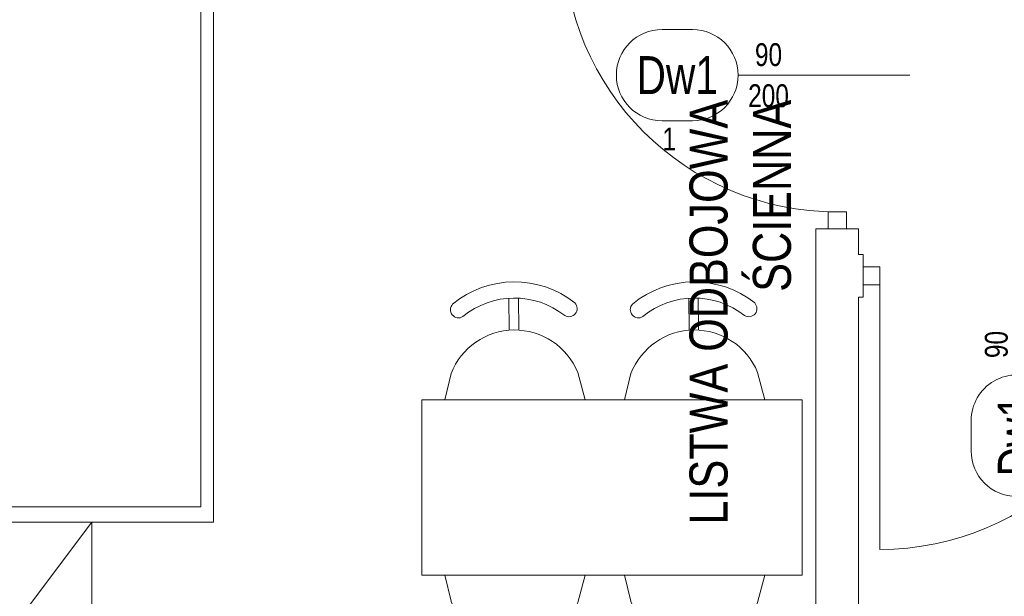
# Model space of a CAD drawing. Header units: millimetres. Extents: x -96593 to 66336, y -23969 to 7139.
# Tile 26 of 256: x -89284 to -88961, y -11686 to -11496. Entities that reach past the tile are written whole.
import ezdxf
from ezdxf.enums import TextEntityAlignment as Align

# ---------------------------------------------------------------- set-up
doc = ezdxf.new("R2010")
doc.units = ezdxf.units.MM
doc.linetypes.add('DASHEDX2', pattern=[1.5, 1, -0.5])
for name, color, linetype, lineweight in [('BA_drz', 7, 'Continuous', 18), ('BA_sym', 7, 'Continuous', 18), ('BA_txc', 1, 'Continuous', 18), ('BA_txs', 2, 'Continuous', 18), ('mm_went_opis', 7, 'Continuous', 15), ('PG_PRZERYWANE_ŚREDNIE', 1, 'DASHEDX2', 18), ('PG_WYMIARY', 1, 'Continuous', 18), ('PG_WYPOSAŻENIE', 1, 'Continuous', 18), ('PG_ŚCIANY_DZIAŁOWE', 3, 'Continuous', 18)]:
    doc.layers.add(name, color=color, linetype=linetype, lineweight=lineweight)
doc.layers.add('BA_pom', color=6, linetype='Continuous', lineweight=18, plot=False)
doc.styles.add('BIKTS', font='bikromsw.shx', dxfattribs={"width": 0.85})

# ---------------------------------------------------------------- blocks, each defined once
blk = doc.blocks.new('dr1h901')
at = {"color": 0}
blk.add_line((-0.5, 0), (-0.5, 1), dxfattribs=at)
blk.add_line((0, 0.3622), (0, -0.2655))
blk.add_arc((-0.5, 0), 1, 0, 90, dxfattribs=at)
blk = doc.blocks.new('jamb')
blk.add_lwpolyline([(-0.5, -0.5), (-0.5, 0.5), (0.5, 0.5), (0.5, -0.5)], close=True)
blk = doc.blocks.new('symdrz')
blk.add_lwpolyline([(-10, -30, -1), (-10, 30), (10, 30, -1), (10, -30)], format="xyb", close=True)
at = {"style": 'BIKTS', "width": 0.8}
blk.add_attdef('SZERDRZ', text='', height=25, dxfattribs=at).set_placement((77.15, 8.8), align=Align.CENTER)
blk.add_attdef('SYMDRZ', text='', height=25, dxfattribs=at).set_placement((0, 0), align=Align.MIDDLE)
blk.add_attdef('WYSDRZ', text='', height=25, dxfattribs=at).set_placement((77.15, -9.49), align=Align.TOP_CENTER)
blk = doc.blocks.new('A$C8890cfa8')
at = {"layer": 'PG_WYPOSAŻENIE', "color": 18, "true_color": 0x000000}
for p, q in [((63.4, 95.86), (32.15, 64.61)), ((58.89, 91.34), (58.81, 69.2)), ((58.81, 69.2), (36.82, 69.27))]:
    blk.add_line(p, q, dxfattribs=at)
blk.add_lwpolyline([(0, 100), (0, 0), (205, 0), (205, 100)], close=True, dxfattribs=at)
blk.add_lwpolyline([(32.15, 64.61), (32.15, 4.14), (200, 4.14), (200, 95.86), (63.4, 95.86)], dxfattribs=at)
blk = doc.blocks.new('A$C5d8eeb17')
at = {"layer": 'PG_WYPOSAŻENIE', "color": 251, "true_color": 0x636466}
for p, q in [((38.75, 0), (38.75, 125)), ((38.75, 125), (96.51, 125)), ((96.51, 0), (96.51, 125)), ((29.78, 110.32), (38.75, 112.71)), ((5.34, 90.84), (15.88, 90.94)), ((5.37, 87.7), (15.91, 87.8)), ((38.75, 66.59), (30.19, 68.7)), ((29.78, 51.21), (38.75, 53.6)), ((5.34, 31.72), (15.88, 31.83)), ((5.37, 28.58), (15.91, 28.69)), ((38.75, 7.48), (30.19, 9.58)), ((96.51, 0), (38.75, 0))]:
    blk.add_line(p, q, dxfattribs=at)
for centre, radius, start, end in [((8.8, 107.44), 2.68, 328.6779, 134.2106), ((38.22, 89.59), 22.39, 112.1553, 248.9642), ((31.82, 89.53), 31.82, 141.4442, 219.6752), ((31.82, 89.53), 26.51, 141.4442, 219.6752), ((9.16, 71.17), 2.68, 226.9089, 32.4416), ((31.82, 30.41), 31.82, 141.4442, 219.6752), ((8.8, 48.32), 2.68, 328.6779, 134.2106), ((38.22, 30.47), 22.39, 112.1553, 248.9642), ((31.82, 30.41), 26.51, 141.4442, 219.6752), ((9.16, 12.05), 2.68, 226.9089, 32.4416)]:
    blk.add_arc(centre, radius, start, end, dxfattribs=at)
blk = doc.blocks.new('A$C8bed26aa')
at = {"layer": 'PG_WYPOSAŻENIE', "color": 18, "true_color": 0x000000}
blk.add_lwpolyline([(60, 285), (60, 365), (0, 365), (0, 285), (60, 285), (0, 365), (60, 365), (0, 285)], dxfattribs=at)
at = {"layer": 'PG_PRZERYWANE_ŚREDNIE', "color": 4, "xscale": -1, "rotation": 89.99999999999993}
blk.add_blockref('A$C8890cfa8', (100, 570), dxfattribs=at)
at = {"layer": 'PG_WYMIARY', "color": 18, "true_color": 0x000000, "rotation": 270}
blk.add_blockref('A$C5d8eeb17', (168.49, 444.01), dxfattribs=at)
at = {"layer": 'PG_WYMIARY', "color": 18, "true_color": 0x000000, "xscale": -1, "rotation": 270}
blk.add_blockref('A$C5d8eeb17', (168.49, 308.75), dxfattribs=at)
at = {"layer": 'BA_txs', "color": 18, "true_color": 0x000000, "char_height": 12.5, "width": 265.5977, "attachment_point": 3, "rotation": 90, "style": 'BIKTS'}
for insert in [(2.4, 603.78), (256.43, 503.9)]:
    blk.add_mtext('LISTWA ODBOJOWA\\P ŚCIENNA', dxfattribs=dict(at, insert=insert))
blk = doc.blocks.new('A$C5DA075D8')
at = {"layer": 'PG_ŚCIANY_DZIAŁOWE', "color": 252}
blk.add_lwpolyline([(2164.34, 664.26), (2178.34, 664.26), (2178.34, 655.76), (2179.84, 655.76), (2179.84, 641.76), (2178.34, 641.76), (2178.34, 163.76), (2164.34, 163.76), (2164.34, 664.26)], dxfattribs=at)
at = {"layer": 'BA_drz', "color": 252}
for name, p, xscale, yscale, zscale, rotation in [('dr1h901', (2171.34, 714.76), -90, 89.99999999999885, -90, 90), ('dr1h901', (2230.34, 648.76), -90, 89.99999999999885, -90, 180), ('jamb', (2171.34, 667.01), -5.5, 5.999999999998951, 5.5, 90)]:
    blk.add_blockref(name, p, dxfattribs=dict(at, xscale=xscale, yscale=yscale, zscale=zscale, rotation=rotation))
at = {"layer": 'BA_drz', "color": 252, "xscale": -5.5, "yscale": 5.999999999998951, "zscale": 5.5}
blk.add_blockref('jamb', (2182.59, 648.76), dxfattribs=at)
at = {"layer": 'BA_sym', "color": 252}
ref = blk.add_blockref('symdrz', (2118.74, 714.76), dxfattribs=dict(at, xscale=-0.5000000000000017, yscale=0.5000000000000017, zscale=0.5000000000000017, rotation=359.9999952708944))
ref.add_attrib('Symdrz', 'Dw1', dxfattribs={"height": 12.5, "rotation": 360, "style": 'BIKTS', "width": 0.8}).set_placement((2118.74, 714.76), align=Align.MIDDLE_CENTER)
ref.add_attrib('Szerdrz', '90', dxfattribs={"layer": 'BA_txc', "height": 7.5, "rotation": 360, "style": 'BIKTS', "width": 0.8}).set_placement((2148.74, 721.51), align=Align.MIDDLE_CENTER)
ref.add_attrib('Wysdrz', '200', dxfattribs={"layer": 'BA_txc', "height": 7.5, "rotation": 360, "style": 'BIKTS', "width": 0.8}).set_placement((2148.74, 708.01), align=Align.MIDDLE_CENTER)
ref.add_attrib('Sztuk', '1', (2113.89, 690.01), dxfattribs={"layer": 'BA_pom', "height": 7.5, "rotation": 360, "style": 'BIKTS', "width": 0.8})
ref = blk.add_blockref('symdrz', (2230.34, 596.16), dxfattribs=dict(at, xscale=-0.5000000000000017, yscale=0.5000000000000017, zscale=0.5000000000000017, rotation=89.99999527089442))
ref.add_attrib('Symdrz', 'Dw1', dxfattribs={"height": 12.5, "rotation": 90, "style": 'BIKTS', "width": 0.8}).set_placement((2230.34, 596.16), align=Align.MIDDLE_CENTER)
ref.add_attrib('Szerdrz', '90', dxfattribs={"layer": 'BA_txc', "height": 7.5, "rotation": 90, "style": 'BIKTS', "width": 0.8}).set_placement((2223.59, 626.16), align=Align.MIDDLE_CENTER)
ref.add_attrib('Wysdrz', '200', dxfattribs={"layer": 'BA_txc', "height": 7.5, "rotation": 90, "style": 'BIKTS', "width": 0.8}).set_placement((2237.09, 626.16), align=Align.MIDDLE_CENTER)
ref.add_attrib('Sztuk', '1', (2255.09, 591.3), dxfattribs={"layer": 'BA_pom', "height": 7.5, "rotation": 90, "style": 'BIKTS', "width": 0.8})
at = {"layer": 'PG_PRZERYWANE_ŚREDNIE', "color": 252}
blk.add_blockref('A$C8bed26aa', (1866.34, 202.76), dxfattribs=at)
at = {"layer": 'BA_txs', "color": 252, "insert": (2218.91, 263.47), "char_height": 12.5, "width": 265.5977, "attachment_point": 7, "rotation": 90, "style": 'BIKTS'}
blk.add_mtext('\\pi58.92981;LISTWA ODBOJOWA\\P\\pi95.61136; ŚCIENNA', dxfattribs=at)
at = {"layer": 'BA_txs', "color": 252, "insert": (1298.03, 593.49), "char_height": 12.5, "width": 265.5977, "attachment_point": 7, "style": 'BIKTS'}
blk.add_mtext('\\pi76.13219;NAD DRZWIAMI', dxfattribs=at)

msp = doc.modelspace()

# ---------------------------------------------------------------- block references
at = {"layer": 'BA_drz', "color": 252}
for name, p, xscale, yscale, zscale, rotation in [('dr1h901', (-89015.45, -11514.32), -90, 89.99999999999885, -90, 89.99999999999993), ('dr1h901', (-88956.45, -11580.32), -90, 89.99999999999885, -90, 180), ('jamb', (-89015.45, -11562.07), -5.5, 5.999999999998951, 5.5, 89.99999999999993)]:
    msp.add_blockref(name, p, dxfattribs=dict(at, xscale=xscale, yscale=yscale, zscale=zscale, rotation=rotation))
at = {"layer": 'BA_drz', "color": 252, "xscale": -5.5, "yscale": 5.999999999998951, "zscale": 5.5}
msp.add_blockref('jamb', (-89004.2, -11580.32), dxfattribs=at)
at = {"layer": 'BA_sym', "color": 252}
ref = msp.add_blockref('symdrz', (-89068.05, -11514.32), dxfattribs=dict(at, xscale=-0.5000000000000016, yscale=0.5000000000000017, zscale=0.5000000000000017, rotation=359.9999952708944))
ref.add_attrib('Symdrz', 'Dw1', dxfattribs={"height": 12.5, "rotation": 360, "style": 'BIKTS', "width": 0.8}).set_placement((-89068.05, -11514.32), align=Align.MIDDLE_CENTER)
ref.add_attrib('Szerdrz', '90', dxfattribs={"layer": 'BA_txc', "height": 7.5, "rotation": 360, "style": 'BIKTS', "width": 0.8}).set_placement((-89038.05, -11507.57), align=Align.MIDDLE_CENTER)
ref.add_attrib('Wysdrz', '200', dxfattribs={"layer": 'BA_txc', "height": 7.5, "rotation": 360, "style": 'BIKTS', "width": 0.8}).set_placement((-89038.05, -11521.07), align=Align.MIDDLE_CENTER)
ref.add_attrib('Sztuk', '1', (-89072.91, -11539.07), dxfattribs={"layer": 'BA_pom', "height": 7.5, "rotation": 360, "style": 'BIKTS', "width": 0.8})
ref = msp.add_blockref('symdrz', (-88956.45, -11632.92), dxfattribs=dict(at, xscale=-0.5000000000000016, yscale=0.5000000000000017, zscale=0.5000000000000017, rotation=89.99999527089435))
ref.add_attrib('Symdrz', 'Dw1', dxfattribs={"height": 12.5, "rotation": 90, "style": 'BIKTS', "width": 0.8}).set_placement((-88956.45, -11632.92), align=Align.MIDDLE_CENTER)
ref.add_attrib('Szerdrz', '90', dxfattribs={"layer": 'BA_txc', "height": 7.5, "rotation": 90, "style": 'BIKTS', "width": 0.8}).set_placement((-88963.2, -11602.92), align=Align.MIDDLE_CENTER)
ref.add_attrib('Wysdrz', '200', dxfattribs={"layer": 'BA_txc', "height": 7.5, "rotation": 90, "style": 'BIKTS', "width": 0.8}).set_placement((-88949.7, -11602.92), align=Align.MIDDLE_CENTER)
ref.add_attrib('Sztuk', '1', (-88931.7, -11637.78), dxfattribs={"layer": 'BA_pom', "height": 7.5, "rotation": 90, "style": 'BIKTS', "width": 0.8})
at = {"layer": 'mm_went_opis', "color": 2, "lineweight": 60}
msp.add_blockref('A$C5DA075D8', (-91186.79, -12229.08), dxfattribs=at)

# ---------------------------------------------------------------- texts
at = {"layer": 'BA_txs', "color": 252, "insert": (-88967.89, -11965.6), "char_height": 12.5, "width": 265.5977, "attachment_point": 7, "rotation": 90, "style": 'BIKTS'}
msp.add_mtext('\\pi58.92981;LISTWA ODBOJOWA\\P\\pi95.61136; ŚCIENNA', dxfattribs=at)
at = {"layer": 'BA_txs', "color": 252, "insert": (-89888.76, -11635.59), "char_height": 12.5, "width": 265.5977, "attachment_point": 7, "style": 'BIKTS'}
msp.add_mtext('\\pi76.13219;NAD DRZWIAMI', dxfattribs=at)

doc.saveas('drawing.dxf')
